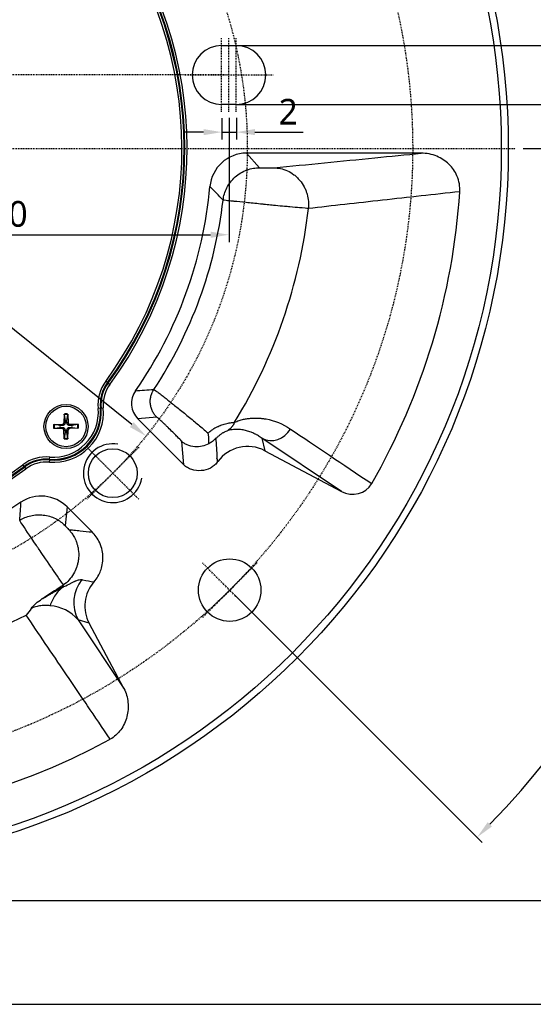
# Model space of a CAD drawing. Header units: millimetres. Extents: x 0 to 4378, y 0 to 2376.
# Tile 142 of 212: x 4026 to 4096, y 0 to 134. Entities that reach past the tile are written whole.
import ezdxf
from ezdxf.enums import TextEntityAlignment as Align

# ---------------------------------------------------------------- set-up
doc = ezdxf.new("R2010")
doc.units = ezdxf.units.MM
doc.header["$LTSCALE"] = 0.2
doc.linetypes.add('CENTER2', pattern=[1.125, 0.75, -0.125, 0.125, -0.125])
for name, color, linetype in [('01_Object Line', 4, 'Continuous'), ('02_Center Line', 1, 'CENTER2'), ('05_Section Line', 3, 'Continuous')]:
    doc.layers.add(name, color=color, linetype=linetype)
doc.styles.add('Rainbow-4.0 Style', font='malgunsl.ttf')
doc.dimstyles.new('Rainbow-4.0 Style', dxfattribs={"dimtxt": 3.5, "dimasz": 2.5, "dimexe": 1, "dimexo": 1, "dimgap": 1, "dimtad": 1, "dimdsep": 46, "dimtxsty": 'Rainbow-4.0 Style', "dimcen": 0, "dimclrd": 251, "dimclre": 251, "dimclrt": 7, "dimazin": 3, "dimtp": 0.1, "dimtm": 0.1, "dimtfac": 0.61, "dimtmove": 0, "dimatfit": 3, "dimfxl": 1, "dimlwd": -1, "dimlwe": -1, "dimarcsym": 1})
doc.dimstyles.new('Rainbow-4.0 Style$3', dxfattribs={"dimtxt": 3.5, "dimasz": 2.5, "dimexe": 1, "dimexo": 1, "dimgap": 1, "dimtad": 1, "dimtoh": 1, "dimdsep": 46, "dimtxsty": 'Rainbow-4.0 Style', "dimcen": 0, "dimclrd": 251, "dimclre": 251, "dimclrt": 7, "dimazin": 3, "dimtp": 0.1, "dimtm": 0.1, "dimtfac": 0.61, "dimtmove": 0, "dimatfit": 3, "dimfxl": 1, "dimlwd": -1, "dimlwe": -1, "dimarcsym": 1})

# ---------------------------------------------------------------- blocks, each defined once
blk = doc.blocks.new('*D138')
at = {"color": 251, "linetype": 'ByBlock', "transparency": 16777216}
for p, q in [((4054.48, 120.66), (4054.48, 103.73)), ((3994.48, 115.47), (3994.48, 103.73)), ((3996.98, 104.73), (4051.98, 104.73))]:
    blk.add_line(p, q, dxfattribs=at)
at = {"color": 251, "transparency": 16777216}
for points in [[(3996.98, 105.15), (3996.98, 104.31), (3994.48, 104.73)], [(4051.98, 105.15), (4051.98, 104.31), (4054.48, 104.73)]]:
    blk.add_solid(points, dxfattribs=at)
at = {"layer": 'Defpoints', "color": 0, "transparency": 16777216}
for p in [(4054.48, 121.66), (3994.48, 116.47), (4054.48, 104.73)]:
    blk.add_point(p, dxfattribs=at)
at = {"color": 7, "transparency": 16777216, "insert": (4024.48, 107.54), "char_height": 3.5, "attachment_point": 5, "style": 'Rainbow-4.0 Style'}
blk.add_mtext('60', dxfattribs=at)
blk = doc.blocks.new('*D139')
at = {"color": 251, "linetype": 'ByBlock', "transparency": 16777216}
for p, q in [((4053.51, 120.61), (4053.51, 117.69)), ((4055.51, 120.64), (4055.51, 117.69)), ((4051.01, 118.69), (4048.51, 118.69)), ((4053.51, 118.69), (4055.51, 118.69)), ((4058.01, 118.69), (4064.56, 118.69))]:
    blk.add_line(p, q, dxfattribs=at)
at = {"color": 251, "transparency": 16777216}
for points in [[(4051.01, 119.11), (4051.01, 118.28), (4053.51, 118.69)], [(4058.01, 119.11), (4058.01, 118.28), (4055.51, 118.69)]]:
    blk.add_solid(points, dxfattribs=at)
at = {"layer": 'Defpoints', "color": 0, "transparency": 16777216}
for p in [(4053.51, 121.61), (4055.51, 121.64), (4053.51, 118.69)]:
    blk.add_point(p, dxfattribs=at)
at = {"color": 7, "transparency": 16777216, "insert": (4062.53, 121.47), "char_height": 3.5, "attachment_point": 5, "style": 'Rainbow-4.0 Style'}
blk.add_mtext('2', dxfattribs=at)
blk = doc.blocks.new('*D140')
at = {"color": 251, "linetype": 'ByBlock', "transparency": 16777216}
for p, q in [((4107.3, 130.47), (4107.3, 167.17)), ((4055.48, 130.47), (4108.3, 130.47)), ((4107.3, 124.97), (4107.3, 127.97)), ((4055.48, 122.47), (4108.3, 122.47))]:
    blk.add_line(p, q, dxfattribs=at)
at = {"color": 251, "transparency": 16777216}
for points in [[(4106.88, 127.97), (4107.71, 127.97), (4107.3, 130.47)], [(4106.88, 124.97), (4107.71, 124.97), (4107.3, 122.47)]]:
    blk.add_solid(points, dxfattribs=at)
at = {"layer": 'Defpoints', "color": 0, "transparency": 16777216}
for p in [(4054.48, 130.47), (4107.3, 130.47), (4054.48, 122.47)]:
    blk.add_point(p, dxfattribs=at)
at = {"color": 7, "transparency": 16777216, "insert": (4103.28, 150.07), "char_height": 3.5, "attachment_point": 5, "rotation": 90, "style": 'Rainbow-4.0 Style'}
blk.add_mtext('8 FG8{}{\\H0.71x;\\C3;\\S+0.03^ +0.008;}{{}} DP8', dxfattribs=at)
blk = doc.blocks.new('*D143')
at = {"color": 251, "linetype": 'ByBlock', "transparency": 16777216}
for p, q in [((4055.29, 177.28), (4088.93, 210.92)), ((4094.52, 116.47), (4128.06, 116.47))]:
    blk.add_line(p, q, dxfattribs=at)
blk.add_arc((3994.48, 116.47), 132.58, 1.0804, 43.9196, dxfattribs=at)
at = {"color": 251, "transparency": 16777216}
for points in [[(4089.68, 208.14), (4090.27, 208.73), (4088.23, 210.22)], [(4127.45, 118.97), (4126.62, 118.96), (4127.06, 116.47)]]:
    blk.add_solid(points, dxfattribs=at)
at = {"layer": 'Defpoints', "color": 0, "transparency": 16777216}
for p in [(4054.58, 176.57), (4122.54, 150.78), (3895.43, 116.47), (4093.52, 116.47), (3934.37, 56.36)]:
    blk.add_point(p, dxfattribs=at)
at = {"color": 7, "transparency": 16777216, "insert": (4119.53, 168.27), "char_height": 3.5, "attachment_point": 5, "rotation": 292.5, "style": 'Rainbow-4.0 Style'}
blk.add_mtext('45°', dxfattribs=at)
blk = doc.blocks.new('*D144')
at = {"color": 251, "linetype": 'ByBlock', "transparency": 16777216}
for p, q in [((4094.52, 116.47), (4128.06, 116.47)), ((4055.29, 55.66), (4088.93, 22.01))]:
    blk.add_line(p, q, dxfattribs=at)
blk.add_arc((3994.48, 116.47), 132.58, 316.0804, 358.9196, dxfattribs=at)
at = {"color": 251, "transparency": 16777216}
for points in [[(4126.62, 113.97), (4127.45, 113.96), (4127.06, 116.47)], [(4090.27, 24.21), (4089.68, 24.79), (4088.23, 22.72)]]:
    blk.add_solid(points, dxfattribs=at)
at = {"layer": 'Defpoints', "color": 0, "transparency": 16777216}
for p in [(3934.37, 176.57), (3895.43, 116.47), (4093.52, 116.47), (4054.58, 56.36), (4109.3, 50.18)]:
    blk.add_point(p, dxfattribs=at)
at = {"color": 7, "transparency": 16777216, "insert": (4114.4, 66.79), "char_height": 3.5, "attachment_point": 5, "rotation": 67.5, "style": 'Rainbow-4.0 Style'}
blk.add_mtext('45°', dxfattribs=at)
blk = doc.blocks.new('A$C5c51ae111123')
blk.add_lwpolyline([(0, 0), (594, 0), (594, 420), (0, 420)], close=True)
at = {"layer": '05_Section Line', "linetype": 'Continuous'}
blk.add_lwpolyline([(579.86, 14.14), (579.86, 405.9), (14.14, 405.9), (14.14, 14.14)], close=True, dxfattribs=at)
at = {"linetype": 'Continuous', "style": 'Rainbow-4.0 Style'}
for tag, p in [('PART_NAME', (525.41, 77.26)), ('DRAWING_NO', (515.51, 64.88)), ('REV', (567.48, 64.88)), ('제도', (542.73, 52.41)), ('DATE_1', (567.48, 52.41)), ('SCALE', (480.86, 48.79)), ('MATERIAL', (510.56, 48.79)), ('검도', (542.73, 42.51)), ('DATE_2', (567.48, 42.51)), ('승인', (542.73, 32.61)), ('DATE_3', (567.48, 32.61)), ('REFERENCE', (510.56, 28.99)), ('PAGE', (542.73, 22.81))]:
    blk.add_attdef(tag, text='', height=3.54, dxfattribs=at).set_placement(p, align=Align.MIDDLE_CENTER)
blk = doc.blocks.new('*D153')
at = {"color": 251, "linetype": 'ByBlock', "transparency": 16777216}
blk.add_line((4041.25, 78.89), (3947.7, 154.05), dxfattribs=at)
at = {"color": 251, "transparency": 16777216}
for points in [[(3947.96, 154.37), (3947.44, 153.72), (3945.75, 155.61)], [(4041.51, 79.21), (4040.99, 78.56), (4043.2, 77.32)]]:
    blk.add_solid(points, dxfattribs=at)
at = {"layer": 'Defpoints', "color": 0, "transparency": 16777216}
for p in [(3945.75, 155.61), (4043.2, 77.32)]:
    blk.add_point(p, dxfattribs=at)
at = {"color": 7, "transparency": 16777216, "insert": (3968.22, 141.18), "char_height": 3.5, "attachment_point": 5, "rotation": 321.22, "style": 'Rainbow-4.0 Style'}
blk.add_mtext('PCD 125', dxfattribs=at)
blk = doc.blocks.new('A$C7e989c4f')
for p, q in [((59, 14), (61, 14)), ((61, 6), (59, 6)), ((86.16, -0.64), (62.38, -0.64)), ((62.38, -0.64), (64.16, -2.62)), ((43.47, -31.87), (43.23, -31.69)), ((43.55, -31.93), (43.79, -32.11)), ((37.58, -36.14), (37.55, -37.33)), ((38.08, -36.14), (38.11, -37.33)), ((42.5, -35.34), (42.2, -35.37)), ((42.6, -35.33), (42.9, -35.3)), ((37.55, -37.33), (37.71, -37.33)), ((37.58, -36.23), (37.7, -37.02)), ((38.11, -37.33), (37.95, -37.33)), ((37.96, -37.02), (38.08, -36.23)), ((50.17, -36.57), (47.61, -36.81)), ((47.61, -36.81), (53.87, -43.06)), ((36.14, -37.58), (37.33, -37.55)), ((36.14, -38.08), (37.33, -38.11)), ((37.02, -37.7), (36.23, -37.58)), ((36.23, -38.08), (37.02, -37.96)), ((37.33, -37.55), (37.33, -37.71)), ((37.33, -38.11), (37.33, -37.95)), ((37.55, -38.33), (37.71, -38.33)), ((37.58, -39.52), (37.55, -38.33)), ((37.7, -38.64), (37.58, -39.43)), ((38.11, -38.33), (37.95, -38.33)), ((38.08, -39.43), (37.96, -38.64)), ((38.08, -39.52), (38.11, -38.33)), ((38.33, -37.55), (38.33, -37.71)), ((39.52, -37.58), (38.33, -37.55)), ((38.33, -38.11), (38.33, -37.95)), ((39.52, -38.08), (38.33, -38.11)), ((39.43, -37.58), (38.64, -37.7)), ((38.64, -37.96), (39.43, -38.08)), ((53.87, -43.06), (53.59, -39.87)), ((64.48, -39.44), (64.87, -41.13)), ((75.3, -46.67), (64.48, -39.44)), ((66.59, -39.62), (66.59, -39.62)), ((64.87, -41.13), (75.3, -46.67)), ((35.59, -42.39), (35.56, -42.68)), ((35.6, -42.29), (35.62, -41.99)), ((32.13, -43.27), (31.96, -43.03)), ((32.19, -43.35), (32.37, -43.59)), ((76.28, -43.5), (76.28, -43.5)), ((37.98, -48.78), (37.7, -51.31)), ((41.38, -52.19), (37.98, -48.78)), ((36.08, -50.23), (36.08, -50.23)), ((37.47, -51.09), (37.47, -51.09)), ((39.21, -53.46), (39.21, -53.46)), ((37.55, -59.62), (37.24, -59.58)), ((40.99, -64.61), (39.47, -64.14)), ((39.47, -64.15), (45.71, -73.49)), ((40.17, -65.19), (40.17, -65.19)), ((45.71, -73.49), (40.99, -64.61)), ((41.29, -66.86), (41.29, -66.86)), ((35.38, -67.91), (35.39, -67.91)), ((36.58, -69.67), (36.58, -69.67)), ((43.02, -79.19), (43.02, -79.19))]:
    blk.add_line(p, q)
for centre, radius in [((0, 0), 98), ((0, 0), 97.05), ((37.83, -37.83), 3), ((37.83, -37.83), 2.75), ((44.19, -44.19), 3.32), ((60.1, -60.1), 4.25)]:
    blk.add_circle(centre, radius)
for centre, radius, start, end in [((0, 0), 54, 323.7531, 36.5967), ((0, 0), 54.3, 323.7531, 36.5967), ((0, 0), 53.6, 323.7531, 36.5967), ((0, 0), 53.9, 323.7531, 36.5967), ((59, 10), 4, 90, 270), ((61, 10), 4, 270, 90), ((0, 0), 57.64, 325.104, 354.8383), ((0, 0), 71, 354.7477, 354.7478), ((0, 0), 91.58, 330.1319, 356.3136), ((0, 0), 59.62, 326.625, 353.231), ((66.52, -7.98), 0.451, 20.6041, 20.6077), ((66.52, -7.98), 1.15, 4.4363, 4.4369), ((66.52, -7.98), 1.97, 0.346, 0.3468), ((0, 0), 71.1, 354.4733, 354.4735), ((0, 0), 71.28, 328.4832, 353.4207), ((47.58, -34.88), 5.4, 143.7531, 185.104), ((47.58, -34.88), 5.1, 143.7531, 185.104), ((47.58, -34.88), 5, 143.7531, 185.104), ((47.58, -34.88), 4.7, 143.7531, 185.104), ((36.13, -35.91), 6.8, 265.2459, 5.1039), ((36.13, -35.91), 6.5, 265.2459, 5.1039), ((36.13, -35.91), 6.4, 265.2459, 5.1039), ((36.13, -35.91), 6.1, 265.2459, 5.1039), ((37.83, -37.83), 1.71, 81.5815, 98.4185), ((37.32, -37.32), 0.225, 271.612, 358.388), ((37.83, -37.83), 1.62, 81.1921, 98.8079), ((37.83, -37.83), 0.82, 80.8854, 99.1146), ((38.34, -37.32), 0.225, 181.612, 268.388), ((0, 0), 71, 328.3106, 328.3109), ((0, 0), 71.1, 328.3742, 328.3745), ((0, 0), 73.5, 330.0593, 330.0609), ((37.83, -37.83), 1.71, 171.5815, 188.4185), ((37.83, -37.83), 1.62, 171.1921, 188.8079), ((37.83, -37.83), 0.82, 170.8854, 189.1146), ((37.32, -38.34), 0.225, 1.612, 88.388), ((37.83, -37.83), 0.82, 260.8854, 279.1146), ((38.34, -38.34), 0.225, 91.612, 178.388), ((37.83, -37.83), 0.82, 350.8854, 9.1146), ((37.83, -37.83), 1.62, 351.1921, 8.8079), ((37.83, -37.83), 1.71, 351.5815, 8.4185), ((37.83, -37.83), 1.62, 261.1921, 278.8079), ((37.83, -37.83), 1.71, 261.5815, 278.4185), ((0, 0), 76.03, 328.5964, 328.5965), ((35.17, -47.37), 5.4, 85.2458, 126.5967), ((35.17, -47.37), 5.1, 85.2458, 126.5967), ((35.17, -47.37), 5, 85.2458, 126.5967), ((35.17, -47.37), 4.7, 85.2458, 126.5967), ((0, 0), 54.3, 233.7531, 306.5967), ((0, 0), 54, 233.7531, 306.5967), ((0, 0), 53.9, 233.7531, 306.5967), ((0, 0), 53.6, 233.7531, 306.5967), ((33, -57.16), 8.56, 36.776, 36.7763), ((0, 0), 71, 304.2723686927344, 304.2723857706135), ((0, 0), 73.5, 301.1377, 301.1668), ((0, 0), 71.28, 270.0001, 297.0311), ((0, 0), 73.5, 297.2449, 297.2452), ((0, 0), 76.03, 301.625302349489, 301.6253376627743), ((0, 0), 76.53, 301.6392662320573, 301.6392995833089), ((0, 0), 76.03, 297.4733, 297.4738), ((0, 0), 76.53, 297.517, 297.5176), ((0, 0), 91.58, 241.3972, 298.6028)]:
    blk.add_arc(centre, radius, start, end)
for centre, major_axis, ratio, start_param, end_param in [((62.39, -5.64), (3.35, -3.72), 0.998897, 2.408594, 3.887922), ((49.74, -34.69), (2.99, 0.28), 0.998975, 2.438398, 3.831902), ((65.89, -36.8), (-1.67, -2.49), 0.944371, 0.106212, 1.646215), ((62.53, -45.55), (-1.15, 4.87), 0.998922, 5.563071, 6.991883), ((40.72, -29.73), (-23.55, -32.25), 0.54947, 1.569403, 1.572865), ((34.44, -52.32), (-0.54, -4.98), 0.998997, 2.464316, 3.830792), ((76.67, -44.01), (-2.64, 1.77), 0.944371, 1.677157, 3.205596), ((37.18, -50.29), (2, 0.05), 0.998177, 2.947175, 2.947193), ((43.88, -61.8), (-1.47, -4.78), 0.99878, 4.334326, 5.498052), ((45.41, -62.27), (4.79, -1.47), 0.99878, 2.725633, 3.92721)]:
    blk.add_ellipse(centre, major_axis=major_axis, ratio=ratio, start_param=start_param, end_param=end_param)
for points, knots in [([(66.12, -2.63), (68.42, -2.4), (70.71, -2.18), (73, -1.95), (75.28, -1.72), (77.57, -1.5), (79.85, -1.27), (81.96, -1.06), (84.06, -0.85), (86.16, -0.64)], [0, 0, 0, 0, 0.3333333, 0.3333333, 0.3333333, 0.6666667, 0.6666667, 0.6666667, 0.9743605, 0.9743605, 0.9743605, 0.9743605]), ([(91.39, -5.89), (91.42, -5.53), (91.4, -5.17), (91.28, -4.44), (91.17, -4.07), (90.76, -3.12), (90.39, -2.59), (89.46, -1.68), (88.9, -1.32), (87.62, -0.78), (86.9, -0.64), (86.16, -0.64)], [0.0001064, 0.0001064, 0.0001064, 0.0001064, 0.1075417, 0.1075417, 0.2228237, 0.2228237, 0.4164997, 0.4164997, 0.6132626, 0.6132626, 0.8321646, 0.8321646, 0.8321646, 0.8321646]), ([(59.2, -7.03), (59.24, -6.74), (59.3, -6.46), (59.38, -6.19), (59.46, -5.9), (59.57, -5.63), (59.71, -5.36), (59.85, -5.08), (60.02, -4.82), (60.2, -4.57), (60.4, -4.32), (60.61, -4.09), (60.85, -3.88), (61.08, -3.67), (61.34, -3.49), (61.61, -3.32), (61.88, -3.17), (62.16, -3.03), (62.45, -2.92), (62.73, -2.82), (63.02, -2.74), (63.32, -2.69), (63.59, -2.64), (63.88, -2.62), (64.16, -2.62)], [0, 0, 0, 0, 0.117728, 0.117728, 0.117728, 0.241491, 0.241491, 0.241491, 0.369793, 0.369793, 0.369793, 0.5, 0.5, 0.5, 0.631013, 0.631013, 0.631013, 0.759313, 0.759313, 0.759313, 0.883075, 0.883075, 0.883075, 1, 1, 1, 1]), ([(64.16, -2.62), (64.17, -2.62), (64.19, -2.63), (64.24, -2.63), (64.28, -2.63), (64.34, -2.64), (64.42, -2.64), (64.5, -2.64), (64.59, -2.65), (64.69, -2.65), (64.79, -2.65), (64.91, -2.65), (65.02, -2.65), (65.13, -2.65), (65.25, -2.65), (65.37, -2.65), (65.48, -2.65), (65.59, -2.65), (65.69, -2.65), (65.89, -2.64), (66.04, -2.64), (66.12, -2.63)], [0, 0, 0, 0, 0.125, 0.125, 0.125, 0.25, 0.25, 0.25, 0.375, 0.375, 0.375, 0.5, 0.5, 0.5, 0.625, 0.625, 0.625, 0.75, 0.75, 0.75, 1, 1, 1, 1]), ([(66.12, -2.63), (66.41, -2.63), (66.72, -2.67), (67.02, -2.73), (67.33, -2.8), (67.64, -2.9), (67.95, -3.04), (68.25, -3.18), (68.55, -3.36), (68.84, -3.57), (68.98, -3.68), (69.11, -3.8), (69.24, -3.92), (69.31, -3.98), (69.37, -4.04), (69.43, -4.11), (69.46, -4.14), (69.49, -4.18), (69.52, -4.21), (69.55, -4.24), (69.56, -4.24), (69.61, -4.31), (69.89, -4.63), (70.08, -4.95), (70.22, -5.21), (70.32, -5.39), (70.39, -5.55), (70.44, -5.68), (70.51, -5.84), (70.55, -5.97), (70.58, -6.06), (70.59, -6.1), (70.6, -6.14), (70.61, -6.16), (70.62, -6.17), (70.62, -6.18), (70.62, -6.19), (70.62, -6.19), (70.62, -6.19), (70.62, -6.2), (70.63, -6.21), (70.63, -6.22), (70.63, -6.24), (70.72, -6.55), (70.79, -6.88), (70.81, -7.21), (70.84, -7.54), (70.84, -7.86), (70.81, -8.17)], [0, 0, 0, 0, 0.125029, 0.125029, 0.125029, 0.25, 0.25, 0.25, 0.375, 0.375, 0.375, 0.4375, 0.4375, 0.4375, 0.46875, 0.46875, 0.46875, 0.484375, 0.484375, 0.484375, 0.5, 0.5, 0.5, 0.5746885, 0.5746885, 0.5746885, 0.625, 0.625, 0.625, 0.6875, 0.6875, 0.6875, 0.71875, 0.71875, 0.71875, 0.734375, 0.734375, 0.734375, 0.7429131, 0.7429131, 0.7429131, 0.75, 0.75, 0.75, 0.874443, 0.874443, 0.874443, 0.9999745, 0.9999745, 0.9999745, 0.9999745]), ([(91.39, -5.89), (89.65, -6.07), (87.9, -6.27), (86.14, -6.46), (84.39, -6.65), (82.62, -6.85), (80.89, -7.04), (77.42, -7.43), (74.06, -7.81), (70.81, -8.17)], [0, 0, 0, 0, 0.25, 0.25, 0.25, 0.5, 0.5, 0.5, 1, 1, 1, 1]), ([(70.81, -8.17), (70.75, -8.16), (70.57, -8.15), (69.98, -8.1), (69.86, -8.09), (69.73, -8.08), (69.58, -8.07), (69.25, -8.04), (68.81, -8), (68.26, -7.95), (68.05, -7.93), (67.82, -7.91), (67.57, -7.88), (67.2, -7.85), (66.79, -7.81), (66.34, -7.77), (66.25, -7.76), (66.16, -7.75), (66.07, -7.74), (65.79, -7.71), (65.5, -7.68), (65.21, -7.65), (65.06, -7.64), (64.91, -7.62), (64.75, -7.61), (64.68, -7.6), (64.6, -7.59), (64.52, -7.59), (64.45, -7.58), (64.34, -7.57), (64.29, -7.56), (63.59, -7.49), (62.93, -7.43), (62.34, -7.37), (61.72, -7.3), (61.17, -7.25), (60.72, -7.2), (60.66, -7.19), (60.61, -7.19), (60.55, -7.18), (60.16, -7.14), (59.85, -7.11), (59.64, -7.08), (59.37, -7.05), (59.23, -7.03), (59.2, -7.03)], [0.0015448, 0.0015448, 0.0015448, 0.0015448, 0.2094628, 0.2094628, 0.2094628, 0.25, 0.25, 0.25, 0.3403292, 0.3403292, 0.3403292, 0.375, 0.375, 0.375, 0.4269338, 0.4269338, 0.4269338, 0.4375, 0.4375, 0.4375, 0.46875, 0.46875, 0.46875, 0.484375, 0.484375, 0.484375, 0.4921875, 0.4921875, 0.4921875, 0.5, 0.5, 0.5, 0.6137928, 0.6137928, 0.6137928, 0.7342412, 0.7342412, 0.7342412, 0.75, 0.75, 0.75, 0.8625023, 0.8625023, 0.8625023, 0.9999824, 0.9999824, 0.9999824, 0.9999824]), ([(50.17, -36.57), (50.06, -36.45), (49.95, -36.33), (49.86, -36.2), (49.76, -36.06), (49.67, -35.91), (49.6, -35.76), (49.52, -35.6), (49.46, -35.44), (49.41, -35.27), (49.36, -35.1), (49.33, -34.93), (49.31, -34.75), (49.29, -34.57), (49.29, -34.4), (49.3, -34.22), (49.32, -34.05), (49.34, -33.87), (49.39, -33.7), (49.43, -33.54), (49.49, -33.38), (49.55, -33.22), (49.62, -33.08), (49.7, -32.93), (49.79, -32.8)], [0, 0, 0, 0, 0.1184385, 0.1184385, 0.1184385, 0.2422411, 0.2422411, 0.2422411, 0.3700195, 0.3700195, 0.3700195, 0.5, 0.5, 0.5, 0.6296105, 0.6296105, 0.6296105, 0.7573892, 0.7573892, 0.7573892, 0.8811915, 0.8811915, 0.8811915, 0.9997211, 0.9997211, 0.9997211, 0.9997211]), ([(49.79, -32.8), (49.81, -32.8), (49.9, -32.86), (50.07, -32.99), (50.18, -33.07), (50.32, -33.18), (50.49, -33.31), (50.57, -33.37), (50.66, -33.44), (50.76, -33.52), (50.93, -33.65), (51.12, -33.79), (51.32, -33.95), (51.47, -34.07), (51.63, -34.2), (51.8, -34.33), (51.82, -34.34), (51.83, -34.36), (51.85, -34.37), (52.04, -34.52), (52.26, -34.7), (52.45, -34.85), (52.65, -35.01), (52.86, -35.17), (53.07, -35.34), (53.52, -35.7), (53.99, -36.08), (54.46, -36.47), (54.93, -36.85), (55.4, -37.24), (55.84, -37.61), (56.29, -37.98), (56.71, -38.34), (57.08, -38.67), (57.11, -38.7), (57.13, -38.72), (57.16, -38.74)], [0, 0, 0, 0, 0.153763, 0.153763, 0.153763, 0.25, 0.25, 0.25, 0.296983, 0.296983, 0.296983, 0.375, 0.375, 0.375, 0.431581, 0.431581, 0.431581, 0.4375, 0.4375, 0.4375, 0.5, 0.5, 0.5, 0.566277, 0.566277, 0.566277, 0.707891, 0.707891, 0.707891, 0.849301, 0.849301, 0.849301, 0.990737, 0.990737, 0.990737, 1, 1, 1, 1]), ([(37.58, -36.23), (37.58, -36.22), (37.58, -36.22), (37.58, -36.2), (37.58, -36.19), (37.58, -36.16), (37.58, -36.15), (37.58, -36.14)], [0.03461835, 0.03461835, 0.03461835, 0.03461835, 0.03765262, 0.03765262, 0.04141077, 0.04141077, 0.04522071, 0.04522071, 0.04522071, 0.04522071]), ([(38.08, -36.14), (38.08, -36.15), (38.08, -36.16), (38.08, -36.19), (38.08, -36.2), (38.08, -36.22), (38.08, -36.22), (38.08, -36.23)], [0.01516537, 0.01516537, 0.01516537, 0.01516537, 0.01897531, 0.01897531, 0.02273345, 0.02273345, 0.02576772, 0.02576772, 0.02576772, 0.02576772]), ([(37.71, -37.33), (37.71, -37.37), (37.7, -37.41), (37.68, -37.47), (37.67, -37.5), (37.64, -37.55), (37.62, -37.58), (37.58, -37.62), (37.55, -37.64), (37.5, -37.67), (37.47, -37.68), (37.41, -37.7), (37.37, -37.71), (37.33, -37.71)], [0.17143637, 0.17143637, 0.17143637, 0.17143637, 0.18383716, 0.18383716, 0.19255902, 0.19255902, 0.20128088, 0.20128088, 0.21000275, 0.21000275, 0.21872461, 0.21872461, 0.2311254, 0.2311254, 0.2311254, 0.2311254]), ([(38.33, -37.71), (38.29, -37.71), (38.25, -37.7), (38.19, -37.68), (38.16, -37.67), (38.11, -37.64), (38.08, -37.62), (38.04, -37.58), (38.02, -37.55), (37.99, -37.5), (37.98, -37.47), (37.96, -37.41), (37.95, -37.37), (37.95, -37.33)], [0.17143637, 0.17143637, 0.17143637, 0.17143637, 0.18383716, 0.18383716, 0.19255902, 0.19255902, 0.20128088, 0.20128088, 0.21000275, 0.21000275, 0.21872461, 0.21872461, 0.2311254, 0.2311254, 0.2311254, 0.2311254]), ([(53.59, -39.87), (53.59, -39.87), (53.59, -39.86), (53.58, -39.86), (53.39, -39.66), (53.2, -39.46), (53, -39.26), (52.84, -39.1), (52.68, -38.93), (52.51, -38.76), (52.46, -38.71), (52.41, -38.67), (52.36, -38.62), (52.15, -38.4), (51.93, -38.18), (51.72, -37.98), (51.61, -37.87), (51.5, -37.76), (51.39, -37.66), (51.3, -37.57), (51.21, -37.49), (51.13, -37.41), (50.94, -37.23), (50.78, -37.08), (50.64, -36.96), (50.6, -36.92), (50.57, -36.89), (50.53, -36.86), (50.44, -36.77), (50.37, -36.71), (50.31, -36.66), (50.23, -36.6), (50.19, -36.57), (50.17, -36.57)], [0.0000969, 0.0000969, 0.0000969, 0.0000969, 0.0026718, 0.0026718, 0.0026718, 0.1387021, 0.1387021, 0.1387021, 0.25, 0.25, 0.25, 0.2823067, 0.2823067, 0.2823067, 0.4241143, 0.4241143, 0.4241143, 0.5, 0.5, 0.5, 0.5659208, 0.5659208, 0.5659208, 0.7096891, 0.7096891, 0.7096891, 0.75, 0.75, 0.75, 0.8577333, 0.8577333, 0.8577333, 1, 1, 1, 1]), ([(57.16, -38.74), (57.31, -38.59), (57.47, -38.46), (57.63, -38.34), (57.74, -38.26), (57.85, -38.18), (57.96, -38.11), (58.04, -38.06), (58.12, -38.01), (58.21, -37.97), (58.27, -37.93), (58.34, -37.9), (58.41, -37.87), (58.45, -37.85), (58.49, -37.83), (58.52, -37.82), (58.63, -37.77), (58.73, -37.73), (58.85, -37.68), (58.86, -37.68), (58.87, -37.67), (58.88, -37.67), (58.99, -37.63), (59.09, -37.59), (59.19, -37.56), (59.31, -37.52), (59.42, -37.49), (59.54, -37.46), (59.65, -37.43), (59.77, -37.41), (59.88, -37.39), (59.99, -37.36), (60.1, -37.34), (60.2, -37.33), (60.42, -37.29), (60.61, -37.27), (60.77, -37.26)], [0.0000054, 0.0000054, 0.0000054, 0.0000054, 0.1504083, 0.1504083, 0.1504083, 0.25, 0.25, 0.25, 0.3191517, 0.3191517, 0.3191517, 0.375, 0.375, 0.375, 0.4070024, 0.4070024, 0.4070024, 0.4947131, 0.4947131, 0.4947131, 0.5, 0.5, 0.5, 0.5705969, 0.5705969, 0.5705969, 0.6501388, 0.6501388, 0.6501388, 0.7333004, 0.7333004, 0.7333004, 0.8197662, 0.8197662, 0.8197662, 0.9998658, 0.9998658, 0.9998658, 0.9998658]), ([(60.77, -37.26), (60.74, -37.33), (60.71, -37.39), (60.68, -37.45), (60.66, -37.48), (60.64, -37.51), (60.63, -37.55), (60.61, -37.58), (60.58, -37.63), (60.57, -37.64), (60.57, -37.65), (60.54, -37.68), (60.5, -37.74), (60.48, -37.77), (60.46, -37.8), (60.43, -37.84), (60.41, -37.86), (60.4, -37.88), (60.38, -37.9), (60.36, -37.92), (60.32, -37.97), (60.32, -37.97), (60.32, -37.97), (60.32, -37.97), (60.32, -37.97), (60.31, -37.98), (60.23, -38.09), (60.02, -38.25), (59.93, -38.32), (59.82, -38.39), (59.69, -38.46)], [0, 0, 0, 0, 0.125, 0.125, 0.125, 0.1875, 0.1875, 0.1875, 0.25, 0.25, 0.25, 0.375, 0.375, 0.375, 0.4375, 0.4375, 0.4375, 0.46875, 0.46875, 0.46875, 0.5, 0.5, 0.5, 0.5138569, 0.5138569, 0.5138569, 0.8539042, 0.8539042, 0.8539042, 1, 1, 1, 1]), ([(60.77, -37.26), (60.97, -37.18), (61.17, -37.1), (61.48, -37), (61.58, -36.97), (61.78, -36.91), (61.9, -36.88), (62.16, -36.82), (62.43, -36.77), (62.71, -36.74), (62.9, -36.72), (63, -36.71), (63.41, -36.68), (63.74, -36.68), (64.23, -36.7), (64.48, -36.73), (64.72, -36.76), (64.89, -36.78), (64.98, -36.8), (66.19, -37.02), (67.3, -37.47), (68.36, -38.18)], [0, 0, 0, 0, 0.0625, 0.0625, 0.09375, 0.09375, 0.125, 0.125, 0.1875, 0.21875, 0.21875, 0.25, 0.25, 0.375, 0.375, 0.4375, 0.46875, 0.46875, 0.5, 0.5, 1, 1, 1, 1]), ([(36.14, -37.58), (36.15, -37.58), (36.16, -37.58), (36.19, -37.58), (36.2, -37.58), (36.22, -37.58), (36.22, -37.58), (36.23, -37.58)], [0.01516537, 0.01516537, 0.01516537, 0.01516537, 0.01897531, 0.01897531, 0.02273345, 0.02273345, 0.02576772, 0.02576772, 0.02576772, 0.02576772]), ([(36.23, -38.08), (36.22, -38.08), (36.22, -38.08), (36.2, -38.08), (36.19, -38.08), (36.16, -38.08), (36.15, -38.08), (36.14, -38.08)], [0.03461835, 0.03461835, 0.03461835, 0.03461835, 0.03765262, 0.03765262, 0.04141077, 0.04141077, 0.04522071, 0.04522071, 0.04522071, 0.04522071]), ([(37.33, -37.95), (37.37, -37.95), (37.41, -37.96), (37.47, -37.98), (37.5, -37.99), (37.55, -38.02), (37.58, -38.04), (37.62, -38.08), (37.64, -38.11), (37.67, -38.16), (37.68, -38.19), (37.7, -38.25), (37.71, -38.29), (37.71, -38.33)], [0.17143637, 0.17143637, 0.17143637, 0.17143637, 0.18383716, 0.18383716, 0.19255902, 0.19255902, 0.20128088, 0.20128088, 0.21000275, 0.21000275, 0.21872461, 0.21872461, 0.2311254, 0.2311254, 0.2311254, 0.2311254]), ([(37.95, -38.33), (37.95, -38.29), (37.96, -38.25), (37.98, -38.19), (37.99, -38.16), (38.02, -38.11), (38.04, -38.08), (38.08, -38.04), (38.11, -38.02), (38.16, -37.99), (38.19, -37.98), (38.25, -37.96), (38.29, -37.95), (38.33, -37.95)], [0.17143637, 0.17143637, 0.17143637, 0.17143637, 0.18383716, 0.18383716, 0.19255902, 0.19255902, 0.20128088, 0.20128088, 0.21000275, 0.21000275, 0.21872461, 0.21872461, 0.2311254, 0.2311254, 0.2311254, 0.2311254]), ([(39.43, -37.58), (39.44, -37.58), (39.44, -37.58), (39.46, -37.58), (39.47, -37.58), (39.5, -37.58), (39.51, -37.58), (39.52, -37.58)], [0.03461835, 0.03461835, 0.03461835, 0.03461835, 0.03765262, 0.03765262, 0.04141077, 0.04141077, 0.04522071, 0.04522071, 0.04522071, 0.04522071]), ([(39.52, -38.08), (39.51, -38.08), (39.5, -38.08), (39.47, -38.08), (39.46, -38.08), (39.44, -38.08), (39.44, -38.08), (39.43, -38.08)], [0.01516537, 0.01516537, 0.01516537, 0.01516537, 0.01897531, 0.01897531, 0.02273345, 0.02273345, 0.02576772, 0.02576772, 0.02576772, 0.02576772]), ([(57.27, -40.18), (57.27, -40.17), (57.27, -40.17), (57.27, -40.17), (57.27, -40.06), (57.26, -39.96), (57.26, -39.85), (57.26, -39.72), (57.26, -39.62), (57.26, -39.47), (57.26, -39.45), (57.26, -39.43), (57.26, -39.41), (57.26, -39.36), (57.26, -39.31), (57.26, -39.27), (57.25, -39.2), (57.25, -39.19), (57.23, -39.1), (57.21, -38.98), (57.19, -38.88), (57.17, -38.82), (57.17, -38.79), (57.16, -38.76), (57.16, -38.74)], [0.0431726, 0.0431726, 0.0431726, 0.0431726, 0.0506026, 0.0506026, 0.0506026, 0.25, 0.25, 0.25, 0.5, 0.5, 0.5, 0.534178, 0.534178, 0.534178, 0.625, 0.625, 0.625, 0.75, 0.75, 0.75, 0.9197573, 0.9197573, 0.9197573, 0.9999027, 0.9999027, 0.9999027, 0.9999027]), ([(59.69, -38.46), (59.62, -38.49), (59.54, -38.52), (59.45, -38.57), (59.4, -38.59), (59.36, -38.61), (59.31, -38.64), (59.27, -38.66), (59.22, -38.69), (59.17, -38.72), (59.12, -38.75), (59.07, -38.78), (59.02, -38.81), (58.97, -38.84), (58.92, -38.88), (58.87, -38.91), (58.82, -38.95), (58.77, -38.99), (58.72, -39.03), (58.67, -39.07), (58.63, -39.11), (58.58, -39.15), (58.48, -39.23), (58.39, -39.32), (58.29, -39.41), (58.26, -39.45), (58.23, -39.48), (58.2, -39.51)], [0, 0, 0, 0, 0.1676197, 0.1676197, 0.1676197, 0.2489119, 0.2489119, 0.2489119, 0.3282134, 0.3282134, 0.3282134, 0.4053701, 0.4053701, 0.4053701, 0.4802857, 0.4802857, 0.4802857, 0.5529139, 0.5529139, 0.5529139, 0.6232486, 0.6232486, 0.6232486, 0.7571649, 0.7571649, 0.7571649, 0.8001301, 0.8001301, 0.8001301, 0.8001301]), ([(64.48, -39.44), (64.32, -39.33), (64.16, -39.22), (64, -39.11), (63.91, -39.06), (63.83, -39.01), (63.75, -38.96), (63.7, -38.94), (63.66, -38.92), (63.62, -38.9), (63.58, -38.87), (63.53, -38.85), (63.49, -38.83), (63.35, -38.76), (63.18, -38.68), (63, -38.61), (62.81, -38.54), (62.6, -38.47), (62.38, -38.41), (62.18, -38.35), (61.98, -38.31), (61.78, -38.28), (61.77, -38.28), (61.75, -38.28), (61.74, -38.28), (61.64, -38.26), (61.54, -38.25), (61.44, -38.25), (61.39, -38.24), (61.34, -38.24), (61.29, -38.24), (61.26, -38.24), (61.24, -38.23), (61.21, -38.23), (61.19, -38.23), (61.17, -38.23), (61.14, -38.23), (60.91, -38.23), (60.68, -38.24), (60.45, -38.28), (60.19, -38.31), (59.93, -38.38), (59.69, -38.46)], [0.0000074, 0.0000074, 0.0000074, 0.0000074, 0.125, 0.125, 0.125, 0.1875, 0.1875, 0.1875, 0.21875, 0.21875, 0.21875, 0.25, 0.25, 0.25, 0.375, 0.375, 0.375, 0.5, 0.5, 0.5, 0.6174011, 0.6174011, 0.6174011, 0.625, 0.625, 0.625, 0.6875, 0.6875, 0.6875, 0.71875, 0.71875, 0.71875, 0.734375, 0.734375, 0.734375, 0.75, 0.75, 0.75, 0.8641235, 0.8641235, 0.8641235, 1, 1, 1, 1]), ([(37.58, -39.52), (37.58, -39.51), (37.58, -39.5), (37.58, -39.47), (37.58, -39.46), (37.58, -39.44), (37.58, -39.44), (37.58, -39.43)], [0.01516537, 0.01516537, 0.01516537, 0.01516537, 0.01897531, 0.01897531, 0.02273345, 0.02273345, 0.02576772, 0.02576772, 0.02576772, 0.02576772]), ([(38.08, -39.43), (38.08, -39.44), (38.08, -39.44), (38.08, -39.46), (38.08, -39.47), (38.08, -39.5), (38.08, -39.51), (38.08, -39.52)], [0.03461835, 0.03461835, 0.03461835, 0.03461835, 0.03765262, 0.03765262, 0.04141077, 0.04141077, 0.04522071, 0.04522071, 0.04522071, 0.04522071]), ([(57.27, -40.18), (56.98, -40.33), (56.68, -40.44), (56.02, -40.59), (55.67, -40.61), (54.97, -40.55), (54.62, -40.47), (54.17, -40.27), (54.03, -40.2), (53.78, -40.03), (53.69, -39.95), (53.62, -39.89), (53.61, -39.88), (53.6, -39.87), (53.6, -39.87), (53.59, -39.87), (53.59, -39.87), (53.59, -39.87)], [-0.07554321, -0.07554321, -0.07554321, -0.07554321, -0.06007142, -0.06007142, -0.04329854, -0.04329854, -0.0249804, -0.0249804, -0.01648362, -0.01648362, -0.00812292, -0.00812292, -0.00302604, -0.00302604, -0.00156247, -0.00156247, 0, 0, 0, 0]), ([(58.19, -39.4), (58.17, -39.43), (58.15, -39.46), (58.1, -39.53), (58.08, -39.56), (58.03, -39.62), (58.01, -39.64), (57.93, -39.72), (57.87, -39.79), (57.62, -39.98), (57.47, -40.08), (57.27, -40.18)], [0.00058549, 0.00058549, 0.00058549, 0.00058549, 0.01254303, 0.01254303, 0.02480197, 0.02480197, 0.03560941, 0.03560941, 0.05956684, 0.05956684, 0.08217308, 0.08217308, 0.08217308, 0.08217308]), ([(58.19, -39.4), (58.26, -40.29), (58.32, -41.19), (58.37, -42.1), (58.37, -42.13), (58.37, -42.15), (58.37, -42.17)], [0, 0, 0, 0, 0.9753315, 0.9753315, 0.9753315, 1, 1, 1, 1]), ([(58.41, -42.71), (58.28, -42.88), (58.14, -43.03), (57.82, -43.29), (57.65, -43.4), (57.08, -43.69), (56.65, -43.81), (55.78, -43.88), (55.34, -43.83), (54.73, -43.63), (54.54, -43.54), (54.18, -43.33), (54.02, -43.21), (53.87, -43.06)], [0.0000567, 0.0000567, 0.0000567, 0.0000567, 0.0620934, 0.0620934, 0.1239936, 0.1239936, 0.2543091, 0.2543091, 0.3846575, 0.3846575, 0.4466222, 0.4466222, 0.5087834, 0.5087834, 0.5087834, 0.5087834]), ([(31.7, -48.14), (30.23, -49.11), (26.02, -51.62), (18.61, -54.83), (9.43, -57.12), (0, -57.9), (-9.43, -57.12), (-18.61, -54.83), (-26.02, -51.62), (-30.23, -49.11), (-31.7, -48.14)], [0, 0, 0, 0, 0.078407, 0.218934, 0.359461, 0.499988, 0.640515, 0.781042, 0.921569, 1, 1, 1, 1]), ([(31.53, -50.6), (31.75, -50.46), (31.99, -50.34), (32.24, -50.24), (32.49, -50.13), (32.76, -50.04), (33.03, -49.98), (33.3, -49.91), (33.59, -49.87), (33.87, -49.86), (34.16, -49.84), (34.45, -49.85), (34.74, -49.88), (35.03, -49.91), (35.31, -49.97), (35.59, -50.05), (35.86, -50.13), (36.13, -50.24), (36.39, -50.36), (36.64, -50.49), (36.87, -50.63), (37.1, -50.79), (37.31, -50.95), (37.51, -51.12), (37.7, -51.31)], [0, 0, 0, 0, 0.118808, 0.118808, 0.118808, 0.242795, 0.242795, 0.242795, 0.370604, 0.370604, 0.370604, 0.5, 0.5, 0.5, 0.630098, 0.630098, 0.630098, 0.757906, 0.757906, 0.757906, 0.881893, 0.881893, 0.881893, 1, 1, 1, 1]), ([(37.5, -59.4), (37.17, -58.94), (36.67, -58.21), (35.95, -57.17), (35.9, -57.1), (35.88, -57.06), (35.81, -56.96), (35.08, -55.9), (34.51, -55.06), (34.17, -54.56), (34.06, -54.4), (33.98, -54.27), (33.91, -54.18), (33.89, -54.15), (33.87, -54.12), (33.86, -54.1), (33.85, -54.09), (33.84, -54.07), (33.83, -54.06), (33.83, -54.06), (33.83, -54.06), (33.83, -54.06), (33.83, -54.06), (33.83, -54.06), (33.83, -54.05), (33.82, -54.05), (33.82, -54.05), (33.81, -54.03), (32.88, -52.66), (32.19, -51.61), (31.83, -51.07), (31.64, -50.78), (31.54, -50.63), (31.53, -50.6)], [0, 0, 0, 0, 0.234375, 0.234375, 0.234375, 0.25, 0.25, 0.25, 0.4160368, 0.4160368, 0.4160368, 0.46875, 0.46875, 0.46875, 0.484375, 0.484375, 0.484375, 0.4921875, 0.4921875, 0.4921875, 0.4946289, 0.4946289, 0.4946289, 0.4970703, 0.4970703, 0.4970703, 0.5, 0.5, 0.5, 0.820654, 0.820654, 0.820654, 0.9986723, 0.9986723, 0.9986723, 0.9986723]), ([(38.21, -51.86), (38.26, -51.92), (38.32, -51.98), (38.38, -52.06), (38.48, -52.18), (38.59, -52.32), (38.71, -52.5), (38.73, -52.52), (38.75, -52.55), (38.76, -52.58), (38.8, -52.64), (38.85, -52.71), (38.89, -52.79), (39.01, -53), (39.12, -53.23), (39.22, -53.5), (39.23, -53.51), (39.24, -53.53), (39.24, -53.55), (39.25, -53.56), (39.25, -53.57), (39.26, -53.59), (39.3, -53.72), (39.35, -53.85), (39.38, -54), (39.43, -54.15), (39.46, -54.28), (39.49, -54.49), (39.49, -54.51), (39.5, -54.54), (39.5, -54.57), (39.56, -54.94), (39.57, -55.33), (39.54, -55.72), (39.54, -55.73), (39.54, -55.75), (39.53, -55.76), (39.52, -55.97), (39.48, -56.19), (39.44, -56.4), (39.4, -56.56), (39.36, -56.7), (39.31, -56.86), (39.3, -56.91), (39.28, -56.97), (39.25, -57.03), (39.15, -57.32), (39.02, -57.61), (38.86, -57.89), (38.68, -58.19), (38.46, -58.48), (38.23, -58.74), (38, -58.99), (37.76, -59.21), (37.5, -59.4)], [0, 0, 0, 0, 0.075211, 0.075211, 0.075211, 0.1918698, 0.1918698, 0.1918698, 0.208974, 0.208974, 0.208974, 0.25, 0.25, 0.25, 0.367269, 0.367269, 0.367269, 0.375, 0.375, 0.375, 0.3802672, 0.3802672, 0.3802672, 0.4375, 0.4375, 0.4375, 0.5, 0.5, 0.5, 0.5084372, 0.5084372, 0.5084372, 0.6214857, 0.6214857, 0.6214857, 0.625, 0.625, 0.625, 0.6875, 0.6875, 0.6875, 0.7337705, 0.7337705, 0.7337705, 0.75, 0.75, 0.75, 0.829037, 0.829037, 0.829037, 0.9172828, 0.9172828, 0.9172828, 0.9999862, 0.9999862, 0.9999862, 0.9999862]), ([(37.7, -51.31), (37.7, -51.31), (37.71, -51.33), (37.74, -51.36), (37.76, -51.38), (37.79, -51.42), (37.84, -51.47), (37.88, -51.51), (37.93, -51.57), (37.99, -51.63), (38.05, -51.69), (38.12, -51.77), (38.18, -51.83), (38.19, -51.84), (38.2, -51.85), (38.21, -51.86)], [0, 0, 0, 0, 0.240747, 0.240747, 0.240747, 0.481495, 0.481495, 0.481495, 0.722242, 0.722242, 0.722242, 0.96299, 0.96299, 0.96299, 1, 1, 1, 1]), ([(38.21, -51.86), (38.44, -51.89), (38.96, -51.94), (40.02, -52.05), (40.85, -52.14), (41.38, -52.19)], [0, 0, 0, 0, 0.2130764, 0.4780474, 0.9746224, 0.9746224, 0.9746224, 0.9746224]), ([(41.63, -59), (42.06, -58.5), (42.35, -57.97), (42.69, -57.04), (42.88, -56.39), (42.83, -55.05), (42.73, -54.39), (42.15, -53.09), (41.78, -52.59), (41.38, -52.19)], [0.0000592, 0.0000592, 0.0000592, 0.0000592, 0.1962842, 0.1962842, 0.3606746, 0.3606746, 0.4558248, 0.4558248, 0.5343989, 0.5343989, 0.5343989, 0.5343989]), ([(37.55, -59.62), (37.88, -59.47), (38.19, -59.32), (38.46, -59.18), (38.47, -59.17), (38.48, -59.17), (38.49, -59.16), (38.61, -59.1), (38.73, -59.04), (38.83, -58.99), (38.89, -58.96), (38.95, -58.93), (39, -58.91), (39.03, -58.89), (39.06, -58.88), (39.08, -58.87), (39.11, -58.86), (39.14, -58.84), (39.16, -58.83), (39.34, -58.76), (39.5, -58.71), (39.64, -58.68), (39.77, -58.66), (39.88, -58.65), (39.99, -58.67)], [0, 0, 0, 0, 0.25, 0.25, 0.25, 0.2621139, 0.2621139, 0.2621139, 0.375, 0.375, 0.375, 0.4375, 0.4375, 0.4375, 0.46875, 0.46875, 0.46875, 0.5, 0.5, 0.5, 0.7622698, 0.7622698, 0.7622698, 1, 1, 1, 1]), ([(39.99, -58.67), (40.03, -58.68), (40.08, -58.69), (40.13, -58.7), (40.63, -58.81), (41.13, -58.9), (41.63, -58.99)], [0, 0, 0, 0, 0.0848007, 0.0848007, 0.0848007, 0.9992228, 0.9992228, 0.9992228, 0.9992228]), ([(34.56, -61.31), (34.64, -61.26), (34.74, -61.21), (34.83, -61.15), (35.04, -61.03), (35.24, -60.91), (35.41, -60.81), (35.44, -60.79), (35.48, -60.77), (35.51, -60.75), (35.64, -60.68), (35.77, -60.6), (35.9, -60.52), (35.91, -60.52), (35.92, -60.52), (35.93, -60.51), (36.05, -60.44), (36.19, -60.36), (36.29, -60.3), (36.47, -60.2), (36.64, -60.11), (36.81, -60.01), (37.06, -59.88), (37.31, -59.74), (37.55, -59.62)], [0.0002528, 0.0002528, 0.0002528, 0.0002528, 0.0681412, 0.0681412, 0.0681412, 0.2206957, 0.2206957, 0.2206957, 0.25, 0.25, 0.25, 0.375, 0.375, 0.375, 0.3827268, 0.3827268, 0.3827268, 0.5, 0.5, 0.5, 0.7022538, 0.7022538, 0.7022538, 1, 1, 1, 1]), ([(37.55, -59.62), (37.11, -59.91), (36.71, -60.29), (36.39, -60.74), (36.08, -61.19), (35.85, -61.69), (35.66, -62.2)], [0, 0, 0, 0, 0.5000201, 0.5000201, 0.5000201, 0.994348, 0.994348, 0.994348, 0.994348]), ([(37.24, -59.58), (37.28, -59.55), (37.33, -59.53), (37.41, -59.46), (37.46, -59.43), (37.5, -59.4)], [-0.03203954, -0.03203954, -0.03203954, -0.03203954, -0.01607579, -0.01607579, -0.00010744, -0.00010744, -0.00010744, -0.00010744]), ([(33.12, -62.55), (33.18, -62.47), (33.26, -62.38), (33.46, -62.16), (33.6, -62.04), (33.98, -61.71), (34.27, -61.5), (34.56, -61.31)], [-0.2054581, -0.2054581, -0.2054581, -0.2054581, -0.160677, -0.160677, -0.1035078, -0.1035078, -0.0000153, -0.0000153, -0.0000153, -0.0000153]), ([(35.66, -62.22), (35.52, -62.21), (35.35, -62.2), (35.17, -62.2), (34.97, -62.19), (34.77, -62.2), (34.57, -62.21), (34.46, -62.22), (34.35, -62.24), (34.24, -62.25), (34.12, -62.27), (34, -62.3), (33.89, -62.32), (33.75, -62.36), (33.62, -62.39), (33.5, -62.43), (33.4, -62.47), (33.3, -62.5), (33.21, -62.54), (33.17, -62.56), (33.13, -62.57), (33.1, -62.59)], [0, 0, 0, 0, 0.1859928, 0.1859928, 0.1859928, 0.4029216, 0.4029216, 0.4029216, 0.5274305, 0.5274305, 0.5274305, 0.6664807, 0.6664807, 0.6664807, 0.8246896, 0.8246896, 0.8246896, 0.95, 0.95, 0.95, 0.9993023, 0.9993023, 0.9993023, 0.9993023]), ([(43.84, -80.4), (42.78, -78.84), (41.75, -77.31), (40.75, -75.83), (40.24, -75.09), (39.75, -74.37), (39.26, -73.64), (38.77, -72.91), (38.28, -72.19), (37.8, -71.48), (35.88, -68.64), (34.08, -65.98), (32.4, -63.5)], [0.0000106, 0.0000106, 0.0000106, 0.0000106, 0.25, 0.25, 0.25, 0.375, 0.375, 0.375, 0.5, 0.5, 0.5, 1, 1, 1, 1]), ([(45.71, -73.49), (46.02, -74.07), (46.2, -74.72), (46.32, -76.03), (46.27, -76.69), (45.94, -77.96), (45.66, -78.58), (45.08, -79.38), (44.87, -79.62), (44.39, -80.06), (44.13, -80.25), (43.84, -80.4)], [0.000001, 0.000001, 0.000001, 0.000001, 0.1989891, 0.1989891, 0.3951714, 0.3951714, 0.5935673, 0.5935673, 0.6911562, 0.6911562, 0.7887156, 0.7887156, 0.7887156, 0.7887156])]:
    blk.add_open_spline(points, degree=3, knots=knots)
for points in [[(59.2, -7.03), (58.61, -6.4), (58.01, -5.78), (57.41, -5.19)], [(47.28, -32.97), (48.05, -32.92), (48.89, -32.86), (49.79, -32.8)], [(68.36, -38.18), (71.77, -40.47), (75.45, -42.94), (79.42, -45.61)], [(58.19, -39.4), (58.19, -39.4), (58.19, -39.4), (58.19, -39.4)], [(58.37, -42.17), (58.37, -42.16), (58.37, -42.16), (58.36, -42.15)], [(58.49, -42.6), (58.45, -42.46), (58.41, -42.32), (58.37, -42.17)], [(58.37, -42.17), (58.38, -42.35), (58.4, -42.53), (58.41, -42.71)], [(31.53, -50.6), (31.59, -49.78), (31.65, -48.96), (31.7, -48.14)], [(37.24, -59.58), (36.37, -60.14), (35.47, -60.73), (34.56, -61.31)], [(33.1, -62.59), (32.88, -62.92), (32.65, -63.23), (32.4, -63.5)], [(39.47, -64.14), (38.47, -62.92), (37.21, -62.41), (35.66, -62.22)]]:
    blk.add_open_spline(points, degree=3)
for points, weights in [([(37.7, -37.02), (37.7, -37.21), (37.71, -37.33)], [1, 1.25721835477, 1.49274833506]), ([(37.95, -37.33), (37.96, -37.21), (37.96, -37.02)], [1.49274833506, 1.25721835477, 1]), ([(37.33, -37.71), (37.21, -37.7), (37.02, -37.7)], [1.49274833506, 1.25721835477, 1]), ([(37.02, -37.96), (37.21, -37.96), (37.33, -37.95)], [1, 1.25721835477, 1.49274833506]), ([(37.71, -38.33), (37.7, -38.45), (37.7, -38.64)], [1.49274833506, 1.25721835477, 1]), ([(37.96, -38.64), (37.96, -38.45), (37.95, -38.33)], [1, 1.25721835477, 1.49274833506]), ([(38.64, -37.7), (38.45, -37.7), (38.33, -37.71)], [1, 1.25721835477, 1.49274833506]), ([(38.33, -37.95), (38.45, -37.96), (38.64, -37.96)], [1.49274833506, 1.25721835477, 1])]:
    blk.add_rational_spline(points, weights, degree=2)
at = {"layer": '01_Object Line'}
blk.add_arc((44.19, -44.19), 4, 80, 350, dxfattribs=at)
at = {"layer": '02_Center Line'}
for p, q in [((59, 5), (59, 15)), ((60, 5), (60, 15)), ((61, 5), (61, 15)), ((60, 10), (-60, 10)), ((54, 10), (66, 10)), ((-99, 0), (99, 0)), ((47.73, -47.73), (40.66, -40.66)), ((47.73, -40.66), (40.66, -47.73)), ((63.82, -63.82), (56.39, -56.39)), ((63.82, -56.39), (56.39, -63.82))]:
    blk.add_line(p, q, dxfattribs=at)
for radius in [85, 62.5]:
    blk.add_circle((0, 0), radius, dxfattribs=at)

msp = doc.modelspace()

# ---------------------------------------------------------------- block references
for name, p in [('A$C5c51ae111123', (3784, 0)), ('A$C7e989c4f', (3994.475, 116.468))]:
    msp.add_blockref(name, p)

# ---------------------------------------------------------------- dimensions: what is measured, and where the dimension line sits
dim = msp.add_angular_dim_2l(base=(4122.54, 150.782), line1=((4093.524, 116.468), (3895.427, 116.468)), line2=((3934.371, 56.363), (4054.579, 176.572)), dimstyle='Rainbow-4.0 Style')
dim.commit()
dim.dimension.update_dxf_attribs({"geometry": '*D143', "text_midpoint": (4119.534, 168.269)})
dim = msp.add_angular_dim_2l(base=(4109.295, 50.176), line1=((3934.371, 176.572), (4054.579, 56.363)), line2=((4093.524, 116.468), (3895.427, 116.468)), dimstyle='Rainbow-4.0 Style')
dim.commit()
dim.dimension.update_dxf_attribs({"geometry": '*D144', "text_midpoint": (4116.966, 65.73), "dimtype": 162})
dim = msp.add_linear_dim(base=(4107.295, 130.469), p1=(4054.475, 122.469), p2=(4054.475, 130.469), angle=90, text='<> FG8{}{\\H0.71x;\\C3;\\S+0.03^ +0.008;}{{}} DP8', dimstyle='Rainbow-4.0 Style', override={"dimtp": 0.03, "dimtm": -0.008, "dimtdec": 3, "dimtzin": 8})
dim.commit()
dim.dimension.update_dxf_attribs({"geometry": '*D140', "text_midpoint": (4103.279, 150.069)})
dim = msp.add_diameter_dim_2p(p1=(4043.197, 77.322), p2=(3945.753, 155.613), dimstyle='Rainbow-4.0 Style$3', override={"dimpost": 'PCD <>', "dimatfit": 2})
dim.commit()
dim.dimension.update_dxf_attribs({"geometry": '*D153', "text_midpoint": (3966.453, 138.982), "dimtype": 163})
dim = msp.add_linear_dim(base=(4053.51, 118.693), p1=(4055.51, 121.642), p2=(4053.51, 121.607), dimstyle='Rainbow-4.0 Style')
dim.commit()
dim.dimension.update_dxf_attribs({"geometry": '*D139', "text_midpoint": (4062.534, 118.693), "dimtype": 160})
dim = msp.add_linear_dim(base=(4054.475, 104.731), p1=(3994.475, 116.468), p2=(4054.475, 121.66), dimstyle='Rainbow-4.0 Style')
dim.commit()
dim.dimension.update_dxf_attribs({"geometry": '*D138', "text_midpoint": (4024.475, 107.542)})

doc.saveas('drawing.dxf')
